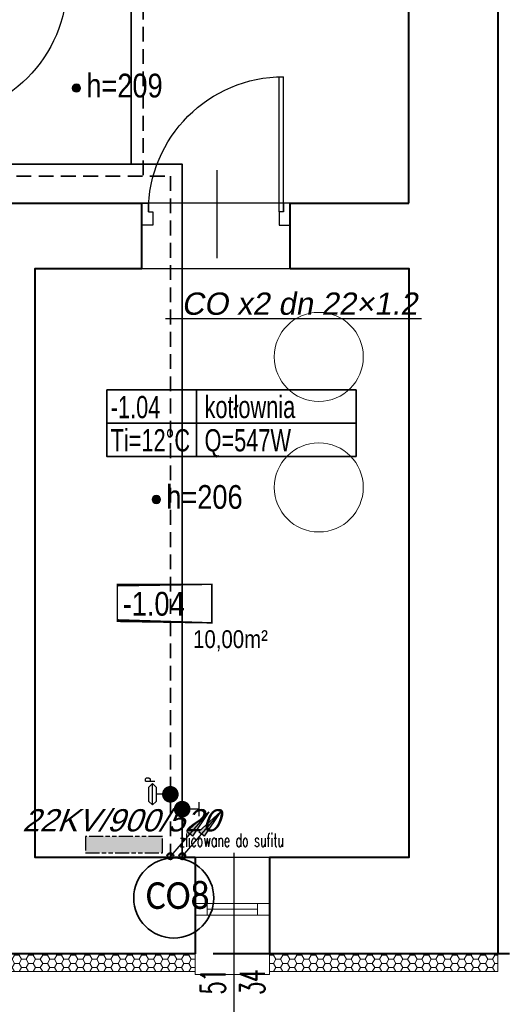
# Model space of a CAD drawing. Header units: millimetres. Extents: x 8949 to 48457, y -1077 to 15217.
# Tile 2 of 63: x 21823 to 22150, y 7424 to 8088. Entities that reach past the tile are written whole.
import ezdxf
from ezdxf.enums import TextEntityAlignment as Align

# ---------------------------------------------------------------- set-up
doc = ezdxf.new("R2010")
doc.units = ezdxf.units.MM
doc.linetypes.add('DASHED', pattern=[0.75, 0.5, -0.25])
doc.linetypes.add('PHANTOM', pattern=[29.5, 9.5, -1.5, 3, -1.5, 3, -1.5, 9.5])
for name, color, linetype, lineweight in [('0A_KONSTR', 250, 'Continuous', 40), ('0A_OCIEPLENIE', 30, 'Continuous', 9), ('0A_OPISY POM', 7, 'Continuous', 9), ('0A_POMOCNICZE', 30, 'Continuous', 9), ('0A_STOLARKA', 140, 'Continuous', 9), ('__ IS co_OZN POM', 6, 'Continuous', 35), ('___CO', 1, 'Continuous', 25), ('___IS GRZEJNIKI', 1, 'PHANTOM', 30), ('___IS OPIS PIONÓW', 2, 'Continuous', 25), ('___IS OPIS SREDNIC CO', 2, 'Continuous', 25), ('___IS PION CO', 1, 'Continuous', 25)]:
    doc.layers.add(name, color=color, linetype=linetype, lineweight=lineweight)
for name, color, linetype in [('_a_drzwi', 2, 'Continuous'), ('ARMATURA', 7, 'Continuous'), ('Opisy', 4, 'Continuous')]:
    doc.layers.add(name, color=color, linetype=linetype)
doc.styles.add('1', font='simplex.shx', dxfattribs={"width": 0.6})
doc.styles.add('1_50', font='simplex.shx', dxfattribs={"width": 0.6})
doc.styles.add('ETYKIETY_PRZEWODOW', font='arial.ttf', dxfattribs={"oblique": 10, "height": 10})
doc.styles.add('m1_romans', font='romans.shx', dxfattribs={"width": 0.8})
doc.styles.get("Standard").update_dxf_attribs({"font": 'arial.ttf'})
pattern_1 = [(0, (8036.601214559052, 1017.80696612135), (4.7625, 2.749630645), [3.175, -6.35]), (120, (8036.601214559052, 1017.80696612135), (-4.762499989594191, 2.749630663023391), [3.174999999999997, -6.349999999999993]), (59.99999999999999, (8036.601214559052, 1017.80696612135), (1.040580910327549e-08, 5.499261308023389), [-6.35, 3.175])]

# ---------------------------------------------------------------- blocks, each defined once
blk = doc.blocks.new('A$C372b6b25')
at = {"layer": '_a_drzwi'}
for p, q in [((3.333333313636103, -4.444444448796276), (3.333333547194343, 63.88888889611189)), ((5.55555553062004, -4.444444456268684), (5.555555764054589, 63.852745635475)), ((37.04486090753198, 16.66666644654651), (37.04486075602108, -27.77777792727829)), ((0, 0), (3.33333332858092, -1.120861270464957e-08)), ((3.33333332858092, -1.120861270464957e-08), (3.333333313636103, -4.444444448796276)), ((3.333333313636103, -4.444444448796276), (5.55555553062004, -4.444444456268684)), ((5.55555553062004, -4.444444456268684), (5.555555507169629, -11.1111111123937)), ((69.44444444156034, -4.444444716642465), (69.44444441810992, -11.11111137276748)), ((71.66666665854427, -4.444444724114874), (69.44444444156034, -4.444444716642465)), ((71.66666667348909, -2.870419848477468e-07), (71.66666665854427, -4.444444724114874)), ((75, -2.982487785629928e-07), (71.66666667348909, -2.870419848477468e-07)), ((5.555555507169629, -11.1111111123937), (-3.839522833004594e-08, -11.1111110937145)), ((69.44444441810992, -11.11111137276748), (74.99999996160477, -11.1111113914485))]:
    blk.add_line(p, q, dxfattribs=at)
for points in [[(0, 0), (0, -11.1111110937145)], [(75, -2.982487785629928e-07), (74.99999996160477, -11.1111113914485)]]:
    blk.add_lwpolyline(points, dxfattribs=at)
blk.add_arc((3.333333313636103, -4.444444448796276), 68.33333334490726, 0, 89.99999980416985, dxfattribs=at)
blk = doc.blocks.new('A$C3A1D35A0')
at = {"layer": '___IS PION CO'}
blk.add_hatch(color=2, dxfattribs=at).paths.add_polyline_path([(0, 39.52686293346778), (-2.429371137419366, 19.93677408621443), (0, 19.93677408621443), (2.429371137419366, 19.93677408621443)])
at = {"layer": '___IS PION CO', "color": 2}
for points in [[(0, 39.52686293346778), (-2.429371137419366, 19.93677408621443), (0, 19.93677408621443)], [(0, 39.52686293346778), (0, 0)], [(0, 39.52686293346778), (0, 0)], [(0, 39.52686293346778), (2.429371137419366, 19.93677408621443), (0, 19.93677408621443)]]:
    blk.add_lwpolyline(points, dxfattribs=at)
blk = doc.blocks.new('REGDPG')
at = {"layer": 'ARMATURA', "linetype": 'Continuous'}
for p, q in [((-9, 15), (-6, 18)), ((-6, 18), (6, 18)), ((6, 18), (9, 15)), ((11, 21), (11, 13)), ((11, 21), (13, 21)), ((13, 17), (11, 17)), ((13, 21), (14, 20)), ((14, 18), (13, 17)), ((14, 20), (14, 18)), ((-6, 12), (-9, 15)), ((-9, 15), (9, 15)), ((6, 12), (-6, 12)), ((0, 6), (0, 12)), ((9, 15), (6, 12))]:
    blk.add_line(p, q, dxfattribs=at)
at = {"layer": 'ARMATURA', "linetype": 'Continuous', "const_width": 7}
blk.add_lwpolyline([(-3.5, 0, 1), (3.5, 0, 1)], format="xyb", close=True, dxfattribs=at)
blk = doc.blocks.new('ZAWORODCING')
at = {"layer": 'ARMATURA', "linetype": 'Continuous'}
for p, q in [((-6, 14), (6, 14)), ((0, 14), (0, 7))]:
    blk.add_line(p, q, dxfattribs=at)
at = {"layer": 'ARMATURA', "linetype": 'Continuous', "const_width": 7}
blk.add_lwpolyline([(-3.5, 0, 1), (3.5, 0, 1)], format="xyb", close=True, dxfattribs=at)

msp = doc.modelspace()

# ---------------------------------------------------------------- hatches: boundary and pattern name
at = {"layer": '0A_OCIEPLENIE', "transparency": 33554687}
h = msp.add_hatch(dxfattribs=at)
h.set_pattern_fill('HONEY', color=256)
h.set_pattern_definition(pattern_1)
h.paths.add_polyline_path([(21748.72370591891, 7458.432598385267), (21743.72370591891, 7458.432598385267), (21743.72370591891, 7446.432598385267), (21748.72370591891, 7446.432598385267)])
h.paths.add_polyline_path([(21743.72370591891, 7458.432598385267), (21725.72370591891, 7458.432598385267), (21725.72370591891, 7446.432598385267), (21743.72370591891, 7446.432598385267)])
h.paths.add_polyline_path([(21725.72370591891, 7458.432598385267), (21720.72370591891, 7458.432598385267), (21720.72370591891, 7446.432598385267), (21725.72370591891, 7446.432598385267)])
h.paths.add_polyline_path([(21668.72370591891, 7458.432598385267), (21645.72370591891, 7458.432598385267), (21645.72370591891, 7446.432598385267), (21668.72370591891, 7446.432598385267)])
h.paths.add_polyline_path([(21645.72370591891, 7458.432598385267), (21640.72370591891, 7458.432598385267), (21640.72370591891, 7446.432598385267), (21645.72370591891, 7446.432598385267)])
h.paths.add_polyline_path([(21588.72370591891, 7458.432598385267), (21573.72370591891, 7458.432598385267), (21573.72370591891, 7446.43259838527), (21588.72370591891, 7446.43259838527)])
h.paths.add_polyline_path([(21573.72370591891, 7458.432598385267), (21491.05126468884, 7458.432598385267), (21491.05126468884, 7446.43259838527), (21573.72370591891, 7446.43259838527)])
h.paths.add_polyline_path([(21491.05126468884, 7458.432598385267), (21450.16534674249, 7458.432598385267), (21450.16534674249, 7446.43259838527), (21491.05126468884, 7446.43259838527)])
h.paths.add_polyline_path([(21450.16534674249, 7458.432598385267), (21435.16534674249, 7458.432598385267), (21435.16534674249, 7446.43259838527), (21450.16534674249, 7446.43259838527)])
h.paths.add_polyline_path([(21384.16534674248, 7458.432598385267), (21379.16534674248, 7458.432598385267), (21379.16534674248, 7446.432598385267), (21384.16534674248, 7446.432598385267)])
h.paths.add_polyline_path([(21379.16534674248, 7458.432598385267), (21361.16534674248, 7458.432598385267), (21361.16534674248, 7446.432598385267), (21379.16534674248, 7446.432598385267)])
h.paths.add_polyline_path([(21361.16534674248, 7458.432598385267), (21356.16534674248, 7458.432598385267), (21356.16534674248, 7446.432598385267), (21361.16534674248, 7446.432598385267)])
h.paths.add_polyline_path([(21304.16534674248, 7458.432598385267), (21289.16534674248, 7458.432598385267), (21289.16534674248, 7446.432598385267), (21304.16534674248, 7446.432598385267)])
h.paths.add_polyline_path([(21289.16534674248, 7458.432598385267), (21169.16534674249, 7458.432598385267), (21169.16534674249, 7446.432598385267), (21289.16534674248, 7446.432598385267)])
h.paths.add_polyline_path([(21169.16534674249, 7458.432598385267), (21154.16534674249, 7458.432598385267), (21154.16534674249, 7446.432598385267), (21169.16534674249, 7446.432598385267)])
h.paths.add_polyline_path([(21033.16534674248, 7458.432598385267), (21018.16534674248, 7458.432598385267), (21018.16534674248, 7446.432598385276), (21033.16534674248, 7446.432598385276)])
h.paths.add_polyline_path([(21018.16534674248, 7458.432598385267), (20534.16534674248, 7458.432598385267), (20534.16534674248, 7711.432598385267), (20522.16534674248, 7711.432598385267), (20522.16534674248, 7446.432598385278), (20534.16534674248, 7446.432598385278), (21018.16534674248, 7446.432598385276)])
h.paths.add_polyline_path([(20534.16534674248, 7789.432598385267), (20522.16534674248, 7789.432598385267), (20522.16534674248, 7762.432598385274), (20534.16534674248, 7762.432598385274)])
h.paths.add_polyline_path([(20534.16534674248, 8218.432598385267), (20522.16534674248, 8218.432598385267), (20522.16534674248, 7840.432598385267), (20534.16534674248, 7840.432598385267)])
h.paths.add_polyline_path([(21373.62060964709, 8001.771961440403), (21413.36027445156, 8001.771961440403), (21413.36027445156, 8028.794307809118), (21373.62060964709, 8028.794307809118)], flags=9)
h.paths.add_polyline_path([(20674.16391548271, 8327.965227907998), (20674.16391548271, 8356.565227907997), (20653.16391548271, 8356.565227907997), (20653.16391548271, 8327.965227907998)], flags=9)
h.paths.add_polyline_path([(20674.16391548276, 8118.132598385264), (20674.16391548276, 8138.732598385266), (20653.16391548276, 8138.732598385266), (20653.16391548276, 8118.132598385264)], flags=9)
h.paths.add_polyline_path([(20674.16391548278, 8022.432598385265), (20674.16391548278, 8049.432598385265), (20653.16391548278, 8049.432598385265), (20653.16391548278, 8022.432598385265)], flags=9)
h.paths.add_polyline_path([(20674.16391548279, 7931.932598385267), (20674.16391548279, 7952.932598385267), (20653.16391548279, 7952.932598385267), (20653.16391548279, 7931.932598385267)], flags=9)
h.paths.add_polyline_path([(20654.70457165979, 7707.06116981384), (20654.70457165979, 7735.661169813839), (20633.70457165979, 7735.661169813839), (20633.70457165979, 7707.06116981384)], flags=9)
h.paths.add_polyline_path([(20743.92645476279, 8193.325151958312), (20772.52645476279, 8193.325151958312), (20772.52645476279, 8214.325151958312), (20743.92645476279, 8214.325151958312)], flags=9)
h.paths.add_polyline_path([(20965.36534674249, 8193.325151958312), (20985.96534674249, 8193.325151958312), (20985.96534674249, 8214.325151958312), (20965.36534674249, 8214.325151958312)], flags=9)
h.paths.add_polyline_path([(21062.86534674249, 8193.325151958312), (21089.46534674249, 8193.325151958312), (21089.46534674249, 8214.325151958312), (21062.86534674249, 8214.325151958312)], flags=9)
h.paths.add_polyline_path([(20903.36444984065, 8216.029296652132), (20903.36444984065, 8239.429296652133), (20882.36444984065, 8239.429296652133), (20882.36444984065, 8216.029296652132)], flags=9)
h.paths.add_polyline_path([(20740.17812377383, 7573.905326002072), (20767.17812377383, 7573.905326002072), (20767.17812377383, 7594.905326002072), (20740.17812377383, 7594.905326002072)], flags=25)
h.paths.add_polyline_path([(21057.06534674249, 7573.905326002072), (21085.26534674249, 7573.905326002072), (21085.26534674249, 7594.905326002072), (21057.06534674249, 7594.905326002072)], flags=9)
h.paths.add_polyline_path([(21362.36534674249, 7573.90532600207), (21390.96534674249, 7573.90532600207), (21390.96534674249, 7594.90532600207), (21362.36534674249, 7594.90532600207)], flags=9)
h.paths.add_polyline_path([(21676.66534674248, 7573.905326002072), (21705.66534674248, 7573.905326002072), (21705.66534674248, 7594.905326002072), (21676.66534674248, 7594.905326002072)], flags=9)
h.paths.add_polyline_path([(21489.82424098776, 7828.177741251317), (21489.82424098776, 7855.177741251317), (21468.82424098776, 7855.177741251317), (21468.82424098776, 7828.177741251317)], flags=9)
h.paths.add_polyline_path([(21525.1696310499, 7736.2763530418), (21542.1696310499, 7736.2763530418), (21542.1696310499, 7757.2763530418), (21525.1696310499, 7757.2763530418)], flags=9)
h.paths.add_polyline_path([(21594.25587722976, 7729.510486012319), (21594.25587722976, 7758.110486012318), (21573.25587722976, 7758.110486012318), (21573.25587722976, 7729.510486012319)], flags=9)
h.paths.add_polyline_path([(21238.12639449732, 8250.438293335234), (21238.12639449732, 8279.038293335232), (21217.12639449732, 8279.038293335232), (21217.12639449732, 8250.438293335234)], flags=9)
h.paths.add_polyline_path([(21238.12639449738, 7707.632598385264), (21238.12639449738, 7736.232598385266), (21217.12639449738, 7736.232598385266), (21217.12639449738, 7707.632598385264)], flags=9)
h.paths.add_polyline_path([(20871.4571188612, 7842.327518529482), (20891.6571188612, 7842.327518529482), (20891.6571188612, 7863.327518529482), (20871.4571188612, 7863.327518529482)], flags=9)
h.paths.add_polyline_path([(20986.06534674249, 7842.327518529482), (21006.26534674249, 7842.327518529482), (21006.26534674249, 7863.327518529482), (20986.06534674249, 7863.327518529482)], flags=9)
h.paths.add_polyline_path([(20822.57036450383, 7889.819634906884), (20822.57036450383, 7910.419634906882), (20801.57036450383, 7910.419634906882), (20801.57036450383, 7889.819634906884)], flags=9)
h.paths.add_polyline_path([(21066.26253718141, 7889.380100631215), (21066.26253718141, 7909.980100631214), (21045.26253718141, 7909.980100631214), (21045.26253718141, 7889.380100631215)], flags=9)
h.paths.add_polyline_path([(21136.91124650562, 7752.365417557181), (21136.91124650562, 7780.96541755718), (21115.91124650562, 7780.96541755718), (21115.91124650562, 7752.365417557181)], flags=9)
h.paths.add_polyline_path([(21639.7596360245, 7426.791666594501), (21639.7596360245, 7451.9916665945), (21614.5596360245, 7451.9916665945), (21614.5596360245, 7426.791666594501)], flags=9)
h.paths.add_polyline_path([(21613.3385257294, 7429.477470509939), (21613.3385257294, 7449.877470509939), (21588.1385257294, 7449.877470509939), (21588.1385257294, 7429.477470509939)], flags=9)
h.paths.add_polyline_path([(21719.7596360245, 7426.791666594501), (21719.7596360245, 7451.9916665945), (21694.5596360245, 7451.9916665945), (21694.5596360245, 7426.791666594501)], flags=9)
h.paths.add_polyline_path([(21693.33852572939, 7429.477470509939), (21693.33852572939, 7449.877470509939), (21668.13852572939, 7449.877470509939), (21668.13852572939, 7429.477470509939)], flags=9)
h.paths.add_polyline_path([(21799.7596360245, 7426.791666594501), (21799.7596360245, 7451.9916665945), (21774.5596360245, 7451.9916665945), (21774.5596360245, 7426.791666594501)], flags=9)
h.paths.add_polyline_path([(21773.33852572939, 7429.477470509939), (21773.33852572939, 7449.877470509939), (21748.13852572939, 7449.877470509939), (21748.13852572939, 7429.477470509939)], flags=9)
h.paths.add_polyline_path([(21603.69324741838, 7378.050033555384), (21625.05324741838, 7378.050033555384), (21625.05324741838, 7403.250033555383), (21603.69324741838, 7403.250033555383)], flags=9)
h.paths.add_polyline_path([(21683.69324741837, 7378.050033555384), (21705.05324741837, 7378.050033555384), (21705.05324741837, 7403.250033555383), (21683.69324741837, 7403.250033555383)], flags=9)
h.paths.add_polyline_path([(21763.69324741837, 7378.050033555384), (21785.05324741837, 7378.050033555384), (21785.05324741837, 7403.250033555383), (21763.69324741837, 7403.250033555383)], flags=9)
h.paths.add_polyline_path([(21956.13488824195, 7378.050033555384), (21977.49488824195, 7378.050033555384), (21977.49488824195, 7403.250033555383), (21956.13488824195, 7403.250033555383)], flags=9)
h.paths.add_polyline_path([(21669.30192060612, 7678.618545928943), (21783.28827804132, 7678.618545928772), (21783.28827804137, 7711.928232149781), (21669.30192060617, 7711.928232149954)], flags=9)
h.paths.add_polyline_path([(21604.07009452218, 7658.137891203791), (21652.85590625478, 7658.137891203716), (21652.85590625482, 7683.120155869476), (21604.07009452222, 7683.120155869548)], flags=9)
h.paths.add_polyline_path([(21493.08263417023, 8753.618184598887), (21493.08263417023, 8776.720503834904), (21451.86844590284, 8776.720503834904), (21451.86844590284, 8753.618184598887)], flags=9)
h.paths.add_polyline_path([(21493.08263417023, 7301.373594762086), (21493.08263417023, 7324.475913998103), (21451.86844590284, 7324.475913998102), (21451.86844590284, 7301.373594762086)], flags=9)
h.paths.add_polyline_path([(21252.50357933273, 8338.787035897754), (21366.48993676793, 8338.787035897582), (21366.48993676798, 8372.096722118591), (21252.50357933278, 8372.096722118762)], flags=9)
h.paths.add_polyline_path([(20736.31588251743, 7678.618545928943), (20840.08668742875, 7678.618545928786), (20840.0866874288, 7711.928232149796), (20736.31588251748, 7711.928232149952)], flags=9)
h.paths.add_polyline_path([(21047.87178949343, 7678.618545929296), (21161.85814692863, 7678.618545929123), (21161.85814692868, 7711.928232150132), (21047.87178949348, 7711.928232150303)], flags=9)
h.paths.add_polyline_path([(21364.1983098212, 7678.618545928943), (21478.1846672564, 7678.618545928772), (21478.18466725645, 7711.928232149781), (21364.19830982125, 7711.928232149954)], flags=9)
h.paths.add_polyline_path([(21712.71030987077, 8338.787035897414), (21826.69666730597, 8338.787035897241), (21826.69666730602, 8372.096722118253), (21712.71030987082, 8372.096722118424)], flags=9)
h.paths.add_polyline_path([(21187.32905202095, 8318.306381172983), (21236.11486375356, 8318.30638117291), (21236.1148637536, 8343.288645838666), (21187.32905202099, 8343.288645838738)], flags=9)
h.paths.add_polyline_path([(21186.69123397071, 8337.845640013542), (21236.47022442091, 8337.845640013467), (21236.47022442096, 8371.155326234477), (21186.69123397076, 8371.155326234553)], flags=9)
h.paths.add_polyline_path([(20952.16538171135, 8338.525098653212), (21075.29771458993, 8338.525098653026), (21075.29771458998, 8371.834784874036), (20952.1653817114, 8371.834784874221)], flags=9)
h.paths.add_polyline_path([(20887.13000856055, 8318.306381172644), (20943.5611136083, 8318.30638117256), (20943.56111360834, 8343.288645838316), (20887.13000856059, 8343.2886458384)], flags=9)
h.paths.add_polyline_path([(20886.30938014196, 8337.845640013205), (20936.08837059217, 8337.84564001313), (20936.08837059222, 8371.155326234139), (20886.30938014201, 8371.155326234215)], flags=9)
h.paths.add_polyline_path([(20669.53698958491, 7658.137891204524), (20725.96809463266, 7658.13789120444), (20725.9680946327, 7683.120155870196), (20669.53698958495, 7683.120155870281)], flags=24)
h.paths.add_polyline_path([(20669.80503783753, 7677.677150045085), (20719.58402828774, 7677.67715004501), (20719.58402828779, 7710.986836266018), (20669.80503783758, 7710.986836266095)], flags=24)
h.paths.add_polyline_path([(20982.63996340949, 7658.137891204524), (21031.42577514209, 7658.137891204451), (21031.42577514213, 7683.120155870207), (20982.63996340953, 7683.12015587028)], flags=9)
h.paths.add_polyline_path([(20982.02670197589, 7677.677150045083), (21031.80569242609, 7677.677150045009), (21031.80569242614, 7710.986836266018), (20982.02670197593, 7710.986836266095)], flags=9)
h.paths.add_polyline_path([(21298.04151784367, 7658.137891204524), (21354.47262289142, 7658.13789120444), (21354.47262289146, 7683.120155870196), (21298.04151784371, 7683.120155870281)], flags=9)
h.paths.add_polyline_path([(21298.35322230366, 7677.677150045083), (21348.13221275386, 7677.677150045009), (21348.13221275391, 7710.986836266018), (21298.3532223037, 7710.986836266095)], flags=9)
h.paths.add_polyline_path([(21603.34769257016, 7677.677150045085), (21653.12668302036, 7677.67715004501), (21653.12668302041, 7710.986836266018), (21603.34769257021, 7710.986836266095)], flags=9)
h.paths.add_polyline_path([(21954.94736955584, 7674.176526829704), (22039.35664649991, 7674.176526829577), (22039.35664649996, 7707.486213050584), (21954.94736955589, 7707.486213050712)], flags=9)
h.paths.add_polyline_path([(21888.82331973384, 7658.137891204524), (21945.25442478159, 7658.13789120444), (21945.25442478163, 7683.120155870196), (21888.82331973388, 7683.120155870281)], flags=9)
h.paths.add_polyline_path([(21889.16776634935, 7677.677150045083), (21938.94675679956, 7677.677150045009), (21938.94675679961, 7710.986836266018), (21889.1677663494, 7710.986836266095)], flags=9)
h.paths.add_polyline_path([(21646.55351789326, 8318.306381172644), (21702.98462294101, 8318.30638117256), (21702.98462294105, 8343.288645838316), (21646.5535178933, 8343.288645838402)], flags=9)
h.paths.add_polyline_path([(21646.86522235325, 8337.845640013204), (21696.64421280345, 8337.845640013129), (21696.64421280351, 8371.155326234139), (21646.8652223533, 8371.155326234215)], flags=9)
h.paths.add_polyline_path([(21461.71534346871, 8513.600384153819), (21575.70170090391, 8513.600384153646), (21575.70170090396, 8546.910070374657), (21461.71534346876, 8546.910070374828)], flags=9)
h.paths.add_polyline_path([(21396.48351738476, 8493.119729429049), (21445.26932911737, 8493.119729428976), (21445.26932911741, 8518.101994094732), (21396.4835173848, 8518.101994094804)], flags=9)
h.paths.add_polyline_path([(21395.96848241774, 8512.658988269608), (21445.74747286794, 8512.658988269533), (21445.74747286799, 8545.968674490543), (21395.96848241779, 8545.96867449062)], flags=9)
h.paths.add_polyline_path([(20892.49067118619, 8040.692653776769), (21002.3733451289, 8040.692653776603), (21002.37334512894, 8074.002339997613), (20892.49067118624, 8074.002339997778)], flags=9)
h.paths.add_polyline_path([(20827.4552980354, 8020.211999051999), (20883.88640308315, 8020.211999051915), (20883.88640308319, 8045.194263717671), (20827.45529803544, 8045.194263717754)], flags=9)
h.paths.add_polyline_path([(20829.19947179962, 8039.751257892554), (20878.97846224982, 8039.75125789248), (20878.97846224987, 8073.060944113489), (20829.19947179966, 8073.060944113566)], flags=9)
h.paths.add_polyline_path([(23135.22363020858, 7443.780619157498), (23358.70248423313, 7443.780619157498), (23358.70248423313, 7531.968431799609), (23135.22363020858, 7531.968431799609)], flags=9)
h.paths.add_polyline_path([(23133.10995033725, 7558.022681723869), (23412.14942029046, 7558.022681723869), (23412.14942029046, 7639.691932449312), (23133.10995033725, 7639.691932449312)], flags=9)
h.paths.add_polyline_path([(23137.44402740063, 7325.375708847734), (23231.80129206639, 7325.375708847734), (23231.80129206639, 7343.736629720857), (23137.44402740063, 7343.736629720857)], flags=9)
h.paths.add_polyline_path([(23359.28262447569, 7155.657134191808), (23394.00078827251, 7155.657134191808), (23394.00078827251, 7176.376923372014), (23359.28262447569, 7176.376923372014)], flags=9)
h.paths.add_polyline_path([(23081.41918160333, 8403.973216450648), (23412.4751818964, 8403.973216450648), (23412.4751818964, 9132.06125635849), (23081.41918160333, 9132.06125635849)], flags=9)
h.paths.add_polyline_path([(23135.68500805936, 7235.452969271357), (23346.86773849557, 7235.452969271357), (23346.86773849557, 7289.921575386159), (23135.68500805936, 7289.921575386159)], flags=9)
h.paths.add_polyline_path([(23136.90405960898, 7381.559866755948), (23306.6669021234, 7381.559866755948), (23306.6669021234, 7423.58959917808), (23136.90405960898, 7423.58959917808)], flags=9)
h.paths.add_polyline_path([(23237.12699256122, 7154.680444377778), (23296.83098621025, 7154.680444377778), (23296.83098621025, 7175.400233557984), (23237.12699256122, 7175.400233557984)], flags=9)
h.paths.add_polyline_path([(23134.79798755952, 7531.722983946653), (23283.42355245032, 7531.722983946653), (23283.42355245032, 7552.442773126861), (23134.79798755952, 7552.442773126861)], flags=9)
h.paths.add_polyline_path([(23133.75548244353, 7638.506261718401), (23285.48112833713, 7638.506261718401), (23285.48112833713, 7659.226050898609), (23133.75548244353, 7659.226050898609)], flags=9)
h.paths.add_polyline_path([(23358.54053376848, 7196.513202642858), (23421.87757333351, 7196.513202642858), (23421.87757333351, 7216.91422583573), (23358.54053376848, 7216.91422583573)], flags=9)
h.paths.add_polyline_path([(23137.19484688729, 7291.481202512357), (23256.15016749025, 7291.481202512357), (23256.15016749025, 7312.200991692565), (23137.19484688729, 7312.200991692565)], flags=9)
h.paths.add_polyline_path([(23135.68613474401, 7423.263701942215), (23221.08239263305, 7423.263701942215), (23221.08239263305, 7443.983491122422), (23135.68613474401, 7443.983491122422)], flags=9)
h.paths.add_polyline_path([(23135.40216427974, 7194.306786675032), (23252.01184837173, 7194.306786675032), (23252.01184837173, 7215.02657585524), (23135.40216427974, 7215.02657585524)], flags=9)
h.paths.add_polyline_path([(23135.81994198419, 7342.800471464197), (23267.25788963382, 7342.800471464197), (23267.25788963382, 7363.520260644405), (23135.81994198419, 7363.520260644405)], flags=9)
h.paths.add_polyline_path([(23135.57972078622, 7175.247606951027), (23193.66508807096, 7175.247606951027), (23193.66508807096, 7195.967396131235), (23135.57972078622, 7195.967396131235)], flags=9)
h.paths.add_polyline_path([(23236.41735283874, 7175.354507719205), (23285.13389125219, 7175.354507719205), (23285.13389125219, 7196.074296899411), (23236.41735283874, 7196.074296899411)], flags=9)
h.paths.add_polyline_path([(23136.37911449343, 7215.831377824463), (23204.89982138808, 7215.831377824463), (23204.89982138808, 7236.080461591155), (23136.37911449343, 7236.080461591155)], flags=9)
h.paths.add_polyline_path([(23357.7480666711, 7215.896456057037), (23404.42312139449, 7215.896456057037), (23404.42312139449, 7236.145539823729), (23357.7480666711, 7236.145539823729)], flags=9)
h.paths.add_polyline_path([(23358.1740456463, 7175.512109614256), (23419.69399583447, 7175.512109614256), (23419.69399583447, 7195.761193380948), (23358.1740456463, 7195.761193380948)], flags=9)
h.paths.add_polyline_path([(23135.26118712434, 7154.135968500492), (23167.62685582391, 7154.135968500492), (23167.62685582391, 7174.855757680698), (23135.26118712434, 7174.855757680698)], flags=9)
h.paths.add_polyline_path([(23130.67684364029, 7088.110058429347), (23447.0428054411, 7088.110058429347), (23447.0428054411, 7154.097439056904), (23130.67684364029, 7154.097439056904)], flags=9)
h.paths.add_polyline_path([(20503.33483340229, 7711.896668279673), (20528.53483340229, 7711.896668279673), (20528.53483340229, 7737.096668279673), (20503.33483340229, 7737.096668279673)], flags=9)
h.paths.add_polyline_path([(20506.02063731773, 7738.317778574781), (20526.42063731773, 7738.317778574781), (20526.42063731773, 7763.517778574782), (20506.02063731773, 7763.517778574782)], flags=9)
h.paths.add_polyline_path([(20503.33483340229, 7789.896668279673), (20528.53483340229, 7789.896668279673), (20528.53483340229, 7815.096668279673), (20503.33483340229, 7815.096668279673)], flags=9)
h.paths.add_polyline_path([(20506.02063731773, 7816.317778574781), (20526.42063731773, 7816.317778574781), (20526.42063731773, 7841.517778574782), (20506.02063731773, 7841.517778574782)], flags=9)
h.paths.add_polyline_path([(20616.34965918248, 8220.440119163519), (20616.34965918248, 8250.911547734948), (20599.84965918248, 8250.911547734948), (20599.84965918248, 8220.440119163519)], flags=9)
h.paths.add_polyline_path([(20503.81483340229, 8222.89666827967), (20528.05483340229, 8222.89666827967), (20528.05483340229, 8248.09666827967), (20503.81483340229, 8248.09666827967)], flags=9)
h.paths.add_polyline_path([(20504.10063731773, 8249.31777857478), (20528.34063731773, 8249.31777857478), (20528.34063731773, 8274.517778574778), (20504.10063731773, 8274.517778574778)], flags=9)
h.paths.add_polyline_path([(20616.34965918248, 8312.73964415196), (20616.34965918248, 8343.211072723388), (20599.84965918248, 8343.211072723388), (20599.84965918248, 8312.73964415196)], flags=9)
h.paths.add_polyline_path([(20503.81483340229, 8331.39666827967), (20528.0548334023, 8331.39666827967), (20528.0548334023, 8356.59666827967), (20503.81483340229, 8356.59666827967)], flags=9)
h.paths.add_polyline_path([(20503.86063731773, 8357.81777857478), (20528.58063731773, 8357.81777857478), (20528.58063731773, 8383.017778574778), (20503.86063731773, 8383.017778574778)], flags=9)
h.paths.add_polyline_path([(20739.9671601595, 8358.150064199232), (20799.44874269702, 8358.150064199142), (20799.44874269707, 8391.45975042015), (20739.96716015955, 8391.459750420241)], flags=9)
h.paths.add_polyline_path([(21075.20127684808, 8615.290125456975), (21075.20127684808, 8640.010125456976), (21050.00127684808, 8640.010125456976), (21050.00127684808, 8615.290125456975)], flags=9)
h.paths.add_polyline_path([(21048.78016655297, 8615.575929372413), (21048.78016655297, 8640.295929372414), (21023.58016655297, 8640.295929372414), (21023.58016655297, 8615.575929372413)], flags=9)
h.paths.add_polyline_path([(21219.70127684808, 8615.050125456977), (21219.70127684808, 8640.250125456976), (21194.50127684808, 8640.250125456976), (21194.50127684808, 8615.050125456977)], flags=9)
h.paths.add_polyline_path([(21193.28016655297, 8617.735929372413), (21193.28016655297, 8638.135929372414), (21168.08016655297, 8638.135929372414), (21168.08016655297, 8617.735929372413)], flags=9)
h.paths.add_polyline_path([(21724.70127684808, 8615.050125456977), (21724.70127684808, 8640.250125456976), (21699.50127684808, 8640.250125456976), (21699.50127684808, 8615.050125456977)], flags=9)
h.paths.add_polyline_path([(21698.28016655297, 8617.735929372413), (21698.28016655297, 8638.135929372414), (21673.08016655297, 8638.135929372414), (21673.08016655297, 8617.735929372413)], flags=9)
h.paths.add_polyline_path([(21872.70127684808, 8615.050125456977), (21872.70127684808, 8640.250125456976), (21847.50127684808, 8640.250125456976), (21847.50127684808, 8615.050125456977)], flags=9)
h.paths.add_polyline_path([(21846.28016655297, 8617.735929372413), (21846.28016655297, 8638.135929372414), (21821.08016655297, 8638.135929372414), (21821.08016655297, 8617.735929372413)], flags=9)
h.paths.add_polyline_path([(22019.70127684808, 8615.050125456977), (22019.70127684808, 8640.250125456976), (21994.50127684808, 8640.250125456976), (21994.50127684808, 8615.050125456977)], flags=9)
h.paths.add_polyline_path([(21993.28016655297, 8617.735929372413), (21993.28016655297, 8638.135929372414), (21968.08016655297, 8638.135929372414), (21968.08016655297, 8617.735929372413)], flags=9)
h.paths.add_polyline_path([(21862.57446447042, 8026.996781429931), (21922.05604700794, 8026.996781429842), (21922.05604700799, 8060.306467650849), (21862.57446447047, 8060.30646765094)], flags=9)
h.paths.add_polyline_path([(21649.97674942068, 7747.876126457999), (21746.56610822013, 7747.876126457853), (21746.56610822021, 7802.802911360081), (21649.97674942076, 7802.802911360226)], flags=9)
h.paths.add_polyline_path([(21916.47386146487, 7749.699151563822), (21975.95544400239, 7749.699151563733), (21975.95544400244, 7783.008837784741), (21916.47386146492, 7783.008837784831)], flags=9)
h.paths.add_polyline_path([(21920.34872090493, 7528.203362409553), (22003.2772923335, 7528.203362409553), (22003.2772923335, 7541.703362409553), (21920.34872090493, 7541.703362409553)], flags=9)
h.paths.add_polyline_path([(21992.20127684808, 7426.791666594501), (21992.20127684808, 7451.9916665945), (21967.00127684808, 7451.9916665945), (21967.00127684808, 7426.791666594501)], flags=9)
h.paths.add_polyline_path([(21965.78016655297, 7429.477470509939), (21965.78016655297, 7449.877470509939), (21940.58016655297, 7449.877470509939), (21940.58016655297, 7429.477470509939)], flags=9)
h.paths.add_polyline_path([(21435.20127684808, 7429.191666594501), (21435.20127684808, 7449.591666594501), (21410.00127684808, 7449.591666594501), (21410.00127684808, 7429.191666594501)], flags=9)
h.paths.add_polyline_path([(21408.78016655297, 7429.477470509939), (21408.78016655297, 7449.877470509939), (21383.58016655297, 7449.877470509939), (21383.58016655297, 7429.477470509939)], flags=9)
h.paths.add_polyline_path([(21355.20127684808, 7426.791666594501), (21355.20127684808, 7451.9916665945), (21330.00127684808, 7451.9916665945), (21330.00127684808, 7426.791666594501)], flags=9)
h.paths.add_polyline_path([(21328.78016655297, 7427.317470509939), (21328.78016655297, 7452.037470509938), (21303.58016655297, 7452.037470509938), (21303.58016655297, 7427.317470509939)], flags=9)
h.paths.add_polyline_path([(21118.70127684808, 7427.271666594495), (21118.70127684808, 7451.511666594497), (21093.50127684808, 7451.511666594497), (21093.50127684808, 7427.271666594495)], flags=9)
h.paths.add_polyline_path([(21092.28016655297, 7425.637470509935), (21092.28016655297, 7453.717470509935), (21067.08016655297, 7453.717470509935), (21067.08016655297, 7425.637470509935)], flags=9)
h.paths.add_polyline_path([(21030.28104360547, 7522.195472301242), (21062.80961503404, 7522.195472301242), (21062.80961503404, 7538.695472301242), (21030.28104360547, 7538.695472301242)], flags=9)
h.paths.add_polyline_path([(21414.3908424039, 8109.659021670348), (21414.3908424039, 8223.873307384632), (21391.8908424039, 8223.873307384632), (21391.8908424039, 8109.659021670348)], flags=9)
h.paths.add_polyline_path([(20973.82230474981, 8658.707102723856), (21080.75087617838, 8658.707102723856), (21080.75087617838, 8681.207102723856), (20973.82230474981, 8681.207102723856)], flags=9)
h = msp.add_hatch(dxfattribs=at)
h.set_pattern_fill('HONEY', color=256)
h.set_pattern_definition(pattern_1)
h.paths.add_polyline_path([(21941.16534674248, 7446.432598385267), (21941.16534674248, 7458.432598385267), (21799.72370591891, 7458.432598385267), (21799.72370591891, 7446.432598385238)])
h = msp.add_hatch(dxfattribs=at)
h.set_pattern_fill('HONEY', color=256)
h.set_pattern_definition(pattern_1)
h.paths.add_polyline_path([(21991.16534674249, 7458.432598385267), (21991.16534674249, 7446.432598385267), (22145.16534674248, 7446.432598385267), (22145.16534674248, 7458.432598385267)])
at = {"layer": '0A_OPISY POM', "transparency": 33554687}
h = msp.add_hatch(color=256, dxfattribs=at)
h.dxf.hatch_style = 1
h.paths.add_polyline_path([(21863.92893915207, 8041.991972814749, 0.9999999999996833), (21858.18676977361, 8041.991972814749, 0.9999999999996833)])
h = msp.add_hatch(color=256, dxfattribs=at)
h.dxf.hatch_style = 1
h.paths.add_polyline_path([(21917.82833614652, 7764.69434294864, 0.9999999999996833), (21912.08616676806, 7764.69434294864, 0.9999999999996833)])
at = {"layer": '___IS GRZEJNIKI'}
msp.add_hatch(color=256, dxfattribs=at).paths.add_polyline_path([(21867.16534674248, 7537.562728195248), (21867.16534674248, 7526.562728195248), (21919.16534674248, 7526.562728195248), (21919.16534674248, 7537.562728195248)])

# ---------------------------------------------------------------- linework, layer by layer
at = {"layer": '0A_KONSTR', "linetype": 'DASHED', "ltscale": 100}
msp.add_lwpolyline([(20534.16534674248, 8611.432598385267), (22903.16534674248, 8611.432598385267), (22903.16534674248, 7458.432598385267), (20534.16534674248, 7458.432598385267)], close=True, dxfattribs=at)
at = {"layer": '0A_KONSTR'}
for points in [[(22020.16534674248, 8611.432598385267), (22145.16534674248, 8611.432598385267), (22145.16534674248, 7458.432598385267)], [(22085.16534674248, 7964.432598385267), (22085.16534674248, 8107.432598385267)], [(21749.16534674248, 7964.432598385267), (21905.16534674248, 7964.432598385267)], [(21905.16534674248, 7920.432598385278), (21905.16534674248, 7964.432598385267)], [(22005.16534674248, 7964.432598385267), (22085.16534674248, 7964.432598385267)], [(22005.16534674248, 7920.432598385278), (22005.16534674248, 7964.432598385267)], [(21941.16534674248, 7523.432598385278), (21833.16534674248, 7523.432598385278), (21833.16534674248, 7920.432598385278), (21905.16534674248, 7920.432598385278)], [(22005.16534674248, 7920.432598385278), (22085.16534674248, 7920.432598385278), (22085.16534674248, 7523.432598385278), (21991.16534674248, 7523.432598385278)], [(22145.16534674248, 7920.432598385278), (22145.16534674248, 7458.432598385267), (21991.16534674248, 7458.432598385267)], [(21941.16534674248, 7523.432598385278), (21941.16534674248, 7458.432598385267)], [(21991.16534674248, 7523.432598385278), (21991.16534674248, 7458.432598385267)], [(21941.16534674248, 7458.432598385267), (21799.72370591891, 7458.432598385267)]]:
    msp.add_lwpolyline(points, dxfattribs=at)
at = {"layer": '0A_OCIEPLENIE'}
for points in [[(21941.16534674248, 7458.432598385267), (21941.16534674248, 7446.432598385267), (21799.72370591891, 7446.432598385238), (21799.72370591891, 7458.432598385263)], [(22145.16534674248, 7458.432598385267), (22145.16534674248, 7446.432598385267), (21991.16534674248, 7446.432598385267), (21991.16534674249, 7446.432598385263), (21991.16534674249, 7458.432598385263), (21991.16534674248, 7458.432598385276)]]:
    msp.add_lwpolyline(points, dxfattribs=at)
at = {"layer": '0A_OPISY POM', "const_width": 1}
msp.add_lwpolyline([(21888.63769641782, 7707.137749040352), (21952.3885425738, 7707.137749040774), (21952.38854257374, 7682.905836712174), (21888.63769641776, 7682.905836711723)], close=True, dxfattribs=at)
at = {"layer": '0A_OPISY POM'}
for centre in [(21861.05785446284, 8041.991972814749), (21914.95725145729, 7764.69434294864)]:
    msp.add_circle(centre, 2.871084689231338, dxfattribs=at)
at = {"layer": '0A_POMOCNICZE', "lineweight": 13, "ltscale": 3}
for centre in [(22024.50143588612, 7860.778420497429), (22024.50143588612, 7772.779436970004)]:
    msp.add_circle(centre, 30, dxfattribs=at)
at = {"layer": '0A_STOLARKA'}
for p, q in [((21941.16534674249, 7492.432598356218), (21991.16534674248, 7492.432598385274)), ((21949.16534674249, 7488.432598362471), (21983.16534674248, 7488.432598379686)), ((21941.16534674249, 7484.432598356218), (21991.16534674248, 7484.432598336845))]:
    msp.add_line(p, q, dxfattribs=at)
for points in [[(21991.16534674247, 7523.43259838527), (21941.16534674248, 7523.432598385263), (21941.16534674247, 7444.432598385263), (21991.16534674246, 7444.43259838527)], [(21949.16534674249, 7484.432598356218), (21949.16534674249, 7492.432598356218), (21941.16534674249, 7492.432598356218), (21941.16534674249, 7484.432598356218)], [(21991.16534674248, 7484.432598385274), (21991.16534674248, 7492.432598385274), (21983.16534674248, 7492.432598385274), (21983.16534674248, 7484.432598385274)]]:
    msp.add_lwpolyline(points, close=True, dxfattribs=at)
at = {"layer": '__ IS co_OZN POM'}
msp.add_line((21881.56379003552, 7816.084284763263), (22049.63753576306, 7816.084284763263), dxfattribs=at)
msp.add_lwpolyline([(21881.56379003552, 7838.455760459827), (22049.63753576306, 7838.455760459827), (22049.63753576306, 7793.712809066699), (21881.56379003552, 7793.712809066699)], close=True, dxfattribs=at)
msp.add_lwpolyline([(21942.06221933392, 7793.712809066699), (21942.06221933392, 7838.455760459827)], dxfattribs=at)
at = {"layer": '___CO', "linetype": 'ByBlock', "lineweight": 35, "ltscale": 20}
for points in [[(21898.079844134, 8548.247577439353), (21898.079844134, 7990.612208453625)], [(21932.4009753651, 7524.226473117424), (21932.4009753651, 7990.612208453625), (20763.65654874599, 7990.612208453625), (20763.65654874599, 8156.346805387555)]]:
    msp.add_lwpolyline(points, dxfattribs=at)
at = {"layer": '___CO', "linetype": 'DASHED', "lineweight": 35, "ltscale": 20}
for points in [[(21906.079844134, 8548.247577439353), (21906.079844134, 7982.612208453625)], [(20755.65654874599, 8156.346805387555), (20755.65654874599, 7982.612208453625), (21924.4009753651, 7982.612208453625), (21924.4009753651, 7524.226473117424)]]:
    msp.add_lwpolyline(points, dxfattribs=at)
at = {"layer": '___IS GRZEJNIKI'}
msp.add_lwpolyline([(21867.16534674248, 7537.562728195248), (21867.16534674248, 7526.562728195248), (21919.16534674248, 7526.562728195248), (21919.16534674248, 7537.562728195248), (21867.16534674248, 7537.562728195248)], dxfattribs=at)
at = {"layer": '___IS OPIS PIONÓW', "color": 2, "lineweight": 35}
msp.add_circle((21926.69906414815, 7496.034111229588), 27.00074591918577, dxfattribs=at)
at = {"layer": '___IS OPIS SREDNIC CO', "color": 2, "ltscale": 20}
msp.add_line((21921.1522258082, 7886.653754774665), (22093.71962737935, 7886.653754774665), dxfattribs=at)
at = {"layer": '___IS PION CO', "lineweight": 50}
for centre in [(21924.4009753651, 7524.226473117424), (21932.4009753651, 7524.226473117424)]:
    msp.add_circle(centre, 2.045944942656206, dxfattribs=at)
at = {"layer": 'Defpoints'}
for points in [[(20598.16534674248, 8107.432598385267), (21368.16534674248, 8107.432598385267), (21368.16534674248, 8436.432598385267), (21459.16534674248, 8436.432598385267), (21459.16534674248, 8107.432598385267), (22085.16534674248, 8107.432598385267), (22085.16534674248, 7964.432598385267), (20598.16534674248, 7964.432598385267)], [(21833.16534674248, 7920.432598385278), (22085.16534674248, 7920.432598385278), (22085.16534674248, 7523.432598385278), (21833.16534674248, 7523.432598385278)]]:
    msp.add_lwpolyline(points, close=True, dxfattribs=at)
at = {"layer": 'Opisy'}
msp.add_line((21967.16534674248, 7526.562728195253), (21967.16534674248, 7405.818448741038), dxfattribs=at)

# ---------------------------------------------------------------- block references
at = {"xscale": 0.8, "yscale": 0.8, "zscale": 0.8}
for name, p, rotation in [('REGDPG', (21924.4009753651, 7565.923297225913), 89.99999999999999), ('ZAWORODCING', (21932.4009753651, 7555.923297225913), 270)]:
    msp.add_blockref(name, p, dxfattribs=dict(at, rotation=rotation))
at = {"layer": '___IS PION CO', "rotation": 319.1596207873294}
for p in [(21924.4009753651, 7524.226473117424), (21932.4009753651, 7524.226473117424)]:
    msp.add_blockref('A$C3A1D35A0', p, dxfattribs=at)
at = {"layer": '_a_drzwi', "xscale": -1.333333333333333, "yscale": 1.333333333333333, "zscale": 1.333333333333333}
for p, rotation in [((21759.16534674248, 8107.432598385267), 180), ((22005.16534674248, 7964.432598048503), 359.9999996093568)]:
    msp.add_blockref('A$C372b6b25', p, dxfattribs=dict(at, rotation=rotation))

# ---------------------------------------------------------------- texts
at = {"layer": '0A_OPISY POM', "attachment_point": 9, "line_spacing_factor": 0.8, "style": 'm1_romans'}
for s, insert, char_height, width in [('\\pxql;{\\fArial Narrow|b0|i0|c238|p34;\\W1;h=209}', (21964.62853850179, 8035.427886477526), 16, 96.86444238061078), ('\\pxql;{\\fArial Narrow|b0|i0|c238|p34;\\W1;h=206}', (22018.52793549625, 7758.130256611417), 16, 96.86444238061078), ('{\\fArial Narrow|b0|i0|c238|p34;\\W1;-1.04}', (21934.0408904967, 7686.108255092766), 16, 375.2998790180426), ('{\\fArial Narrow|b0|i0|c238|p34;\\W1;10,00m²}', (21990.16115911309, 7662.292052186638), 12, 96.86444238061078)]:
    msp.add_mtext(s, dxfattribs=dict(at, insert=insert, char_height=char_height, width=width))
at = {"layer": '__ IS co_OZN POM', "color": 2, "width": 0.7}
for s, p in [('-1.04', (21884.23665018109, 7819.426875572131)), ('kotłownia', (21947.44839639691, 7819.555400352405)), ('Ti=12%%DC', (21884.13546819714, 7797.055400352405)), ('Q=547W', (21947.44839639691, 7797.055400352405))]:
    msp.add_text(s, height=15, dxfattribs=at).set_placement(p)
at = {"layer": '___IS GRZEJNIKI', "color": 2, "insert": (21824.40317871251, 7555.923297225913), "char_height": 15, "width": 429.4147284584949, "attachment_point": 1}
msp.add_mtext('{\\Q20;22KV/900/520}', dxfattribs=at)
at = {"layer": '___IS OPIS PIONÓW', "insert": (21907.85922420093, 7506.650597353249), "char_height": 18, "attachment_point": 1, "style": '1_50'}
msp.add_mtext_dynamic_manual_height_columns('{\\fCalibri|b0|i0|c238|p34;\\W0.9;\\C2;CO8}', width=4.098265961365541, gutter_width=7.5, heights=[0], dxfattribs=at)
at = {"layer": '___IS OPIS SREDNIC CO', "color": 2, "style": 'ETYKIETY_PRZEWODOW', "oblique": 10}
msp.add_text('CO x2 dn 22×1.2 ', height=15, dxfattribs=at).set_placement((22014.35857316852, 7896.653754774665), align=Align.MIDDLE_CENTER)
at = {"layer": 'Opisy', "insert": (21921.71360812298, 7534.953362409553), "char_height": 9, "width": 158.6273684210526, "attachment_point": 5, "line_spacing_factor": 0.7, "style": '1'}
msp.add_mtext('\\pxqr;zlicowane do sufitu', dxfattribs=at)
at = {"layer": 'Opisy', "char_height": 16.8, "width": 158.6273684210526, "attachment_point": 5, "rotation": 89.99999999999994, "style": '1'}
for s, insert in [('51', (21953.18016655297, 7439.67747050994)), ('34', (21979.60127684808, 7439.391666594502))]:
    msp.add_mtext(s, dxfattribs=dict(at, insert=insert))

doc.saveas('drawing.dxf')
